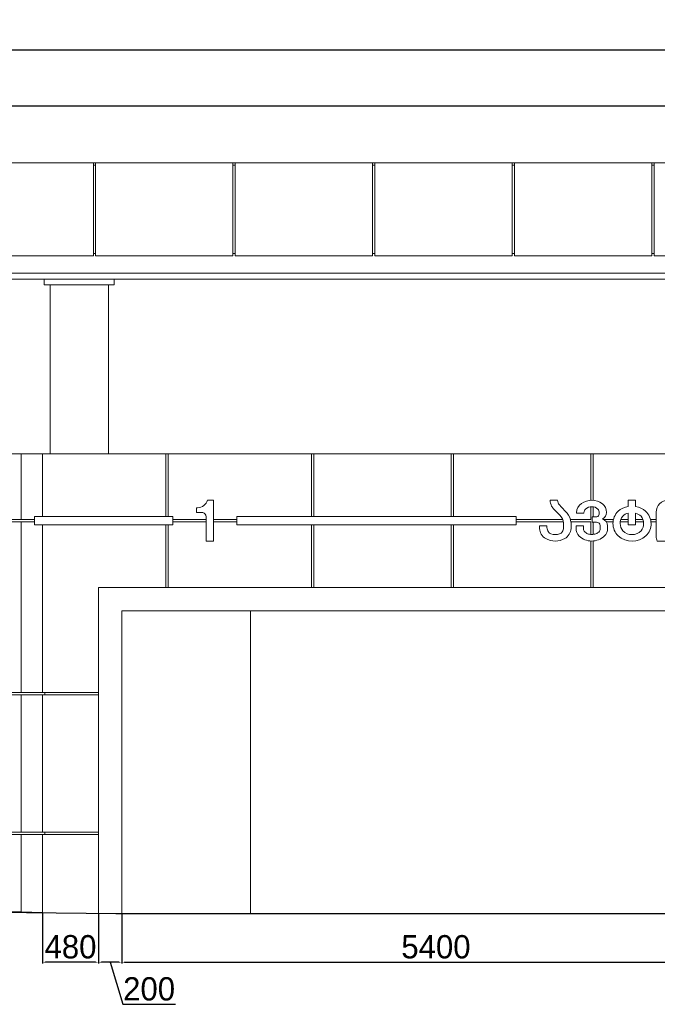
# Model space of a CAD drawing. Header units: feet. Extents: x 1820134 to 1866297, y 4865856 to 4906700.
# Tile 8 of 16: x 1851561 to 1857040, y 4865856 to 4874313. Entities that reach past the tile are written whole.
import ezdxf

# ---------------------------------------------------------------- set-up
doc = ezdxf.new("R2010")
doc.units = ezdxf.units.FT
doc.header["$MEASUREMENT"] = 0
doc.header["$PDMODE"] = 98
doc.header["$PDSIZE"] = 0.3
doc.dimstyles.new('ISO-25', dxfattribs={"dimscale": 15, "dimtxt": 20, "dimasz": 2.5, "dimexe": 1.25, "dimexo": 0.625, "dimgap": 3, "dimtad": 1, "dimdec": 0, "dimtxsty": 'Standard', "dimcen": 2.5, "dimadec": 0, "dimazin": 0, "dimtfac": 1, "dimtdec": 0, "dimtmove": 0, "dimatfit": 3, "dimfxl": 1.25, "dimarcsym": 0})

# ---------------------------------------------------------------- blocks, each defined once
blk = doc.blocks.new('A$C99034ce4')
at = {"color": 0, "linetype": 'Continuous', "lineweight": 0, "extrusion": (0, 1, 0)}
for p, q in [((-25558.2, 32925.8), (-24378.2, 32925.8)), ((-24378.2, 32125.8), (-24378.2, 32925.8)), ((-24358.2, 32925.8), (-24378.2, 32925.8)), ((-24378.2, 32905.8), (-24358.2, 32905.8)), ((-24358.2, 32925.8), (-24358.2, 32125.8)), ((-24358.2, 32925.8), (-23178.2, 32925.8)), ((-23178.2, 32125.8), (-23178.2, 32925.8)), ((-23178.2, 32925.8), (-23158.2, 32925.8)), ((-23178.2, 32905.8), (-23158.2, 32905.8)), ((-23158.2, 32125.8), (-23158.2, 32925.8)), ((-21978.2, 32925.8), (-23158.2, 32925.8)), ((-21978.2, 32925.8), (-21978.2, 32125.8)), ((-21978.2, 32925.8), (-21958.2, 32925.8)), ((-21958.2, 32905.8), (-21978.2, 32905.8)), ((-21958.2, 32125.8), (-21958.2, 32925.8)), ((-20778.2, 32925.8), (-21958.2, 32925.8)), ((-20778.2, 32925.8), (-20778.2, 32125.8)), ((-20778.2, 32925.8), (-20758.2, 32925.8)), ((-20758.2, 32905.8), (-20778.2, 32905.8)), ((-20758.2, 32125.8), (-20758.2, 32925.8)), ((-19578.2, 32925.8), (-20758.2, 32925.8)), ((-19578.2, 32925.8), (-19578.2, 32125.8)), ((-19558.2, 32925.8), (-19578.2, 32925.8)), ((-19558.2, 32905.8), (-19578.2, 32905.8)), ((-19558.2, 32925.8), (-19558.2, 32125.8)), ((-19558.2, 32925.8), (-18378.2, 32925.8)), ((-24358.2, 32145.8), (-24378.2, 32145.8)), ((-23158.2, 32145.8), (-23178.2, 32145.8)), ((-21978.2, 32145.8), (-21958.2, 32145.8)), ((-20778.2, 32145.8), (-20758.2, 32145.8)), ((-19558.2, 32145.8), (-19578.2, 32145.8)), ((-24378.2, 32125.8), (-25558.2, 32125.8)), ((-23178.2, 32125.8), (-24358.2, 32125.8)), ((-23158.2, 32125.8), (-21978.2, 32125.8)), ((-21958.2, 32125.8), (-20778.2, 32125.8)), ((-20758.2, 32125.8), (-19578.2, 32125.8)), ((-18378.2, 32125.8), (-19558.2, 32125.8)), ((-11368.2, 31975.8), (-52991.1, 31975.8)), ((-11368.2, 31975.8), (-52991.1, 31975.8)), ((-52991.1, 31925.8), (-11368.2, 31925.8)), ((-24799.3, 31925.8), (-24799.3, 31875.8)), ((-24199.3, 31925.8), (-24199.3, 31875.8)), ((-24799.3, 31875.8), (-24199.3, 31875.8)), ((-24749.3, 31875.8), (-24749.3, 30425.8)), ((-24249.3, 30425.8), (-24249.3, 31875.8)), ((-25011, 30425.8), (-25836.6, 30425.8)), ((-25011, 30425.8), (-24997, 30425.8)), ((-24814.3, 30425.8), (-24997, 30425.8)), ((-24997, 30425.8), (-24997, 29860.8)), ((-24814.3, 30425.8), (-23754.1, 30425.8)), ((-24814.3, 29885.8), (-24814.3, 30425.8)), ((-23754.1, 29885.8), (-23754.1, 30425.8)), ((-23734.1, 30425.8), (-23754.1, 30425.8)), ((-23734.1, 29885.8), (-23734.1, 30425.8)), ((-22503.7, 30425.8), (-23734.1, 30425.8)), ((-22503.7, 29885.8), (-22503.7, 30425.8)), ((-22483.7, 30425.8), (-22503.7, 30425.8)), ((-22483.7, 30425.8), (-22483.7, 29885.8)), ((-22483.7, 30425.8), (-21303.7, 30425.8)), ((-21303.7, 29885.8), (-21303.7, 30425.8)), ((-21283.7, 30425.8), (-21303.7, 30425.8)), ((-21283.7, 30425.8), (-20103.7, 30425.8)), ((-21283.7, 30425.8), (-21283.7, 29885.8)), ((-20103.7, 30025.6), (-20103.7, 30425.8)), ((-20083.7, 30425.8), (-20103.7, 30425.8)), ((-20083.7, 30425.8), (-20083.7, 30025.7)), ((-20083.7, 30425.8), (-18954.1, 30425.8)), ((-23345.3, 30025.8), (-23397.5, 30025.8)), ((-23345.3, 29675.8), (-23345.3, 30025.8)), ((-20388.8, 30025.8), (-20452.3, 30025.8)), ((-19718.9, 30025.8), (-19782.8, 30025.8)), ((-19782.8, 30025.8), (-19782.8, 29972.1)), ((-19718.9, 29972.1), (-19718.9, 30025.8)), ((-23482.4, 29961.9), (-23492.9, 29961.9)), ((-23492.9, 29961.9), (-23492.9, 29920.1)), ((-20103.7, 29860.8), (-20103.7, 29970.2)), ((-20083.7, 29970), (-20083.7, 29884.7)), ((-25836.6, 29860.8), (-25011, 29860.8)), ((-24997, 29860.8), (-25011, 29860.8)), ((-24997, 29860.8), (-24884.3, 29860.8)), ((-24884.3, 29885.8), (-24884.3, 29815.8)), ((-24884.3, 29885.8), (-23694.1, 29885.8)), ((-23694.1, 29885.8), (-23694.1, 29815.8)), ((-23694.1, 29860.8), (-23408, 29860.8)), ((-23492.9, 29920.1), (-23438, 29920.1)), ((-23408, 29884.8), (-23408, 29675.8)), ((-23345.3, 29860.8), (-23144.1, 29860.8)), ((-23144.1, 29815.8), (-23144.1, 29885.8)), ((-23144.1, 29885.8), (-20744.1, 29885.8)), ((-20744.1, 29885.8), (-20744.1, 29815.8)), ((-20744.1, 29860.8), (-20344.7, 29860.8)), ((-20278.3, 29860.8), (-20103.7, 29860.8)), ((-20226.7, 29919.3), (-20226.7, 29914.9)), ((-20226.7, 29914.9), (-20162.8, 29914.9)), ((-20162.8, 29914.9), (-20162.8, 29919.3)), ((-20051.7, 29884.7), (-20093.3, 29884.7)), ((-20093.3, 29884.7), (-20093.3, 29838)), ((-20032.8, 29919.3), (-20032.8, 29906.2)), ((-19991.7, 29860.8), (-19909.2, 29860.8)), ((-19846, 29860.8), (-19782.8, 29860.8)), ((-19782.8, 29914.3), (-19782.8, 29814.7)), ((-19718.9, 29814.7), (-19718.9, 29913.9)), ((-19718.9, 29860.8), (-19655.5, 29860.8)), ((-19590.3, 29860.8), (-19542.1, 29860.8)), ((-19542.1, 29924.9), (-19542.1, 29715.3)), ((-25011, 29840.8), (-25836.6, 29840.8)), ((-25011, 29840.8), (-24997, 29840.8)), ((-24884.3, 29840.8), (-24997, 29840.8)), ((-24997, 29840.8), (-24997, 28375.8)), ((-23694.1, 29815.8), (-24884.3, 29815.8)), ((-24814.3, 28375.8), (-24814.3, 29815.8)), ((-23754.1, 29275.8), (-23754.1, 29815.8)), ((-23734.1, 29275.8), (-23734.1, 29815.8)), ((-23694.1, 29840.8), (-23408, 29840.8)), ((-23345.3, 29840.8), (-23144.1, 29840.8)), ((-20744.1, 29815.8), (-23144.1, 29815.8)), ((-22503.7, 29275.8), (-22503.7, 29815.8)), ((-22483.7, 29815.8), (-22483.7, 29275.8)), ((-21303.7, 29275.8), (-21303.7, 29815.8)), ((-21283.7, 29815.8), (-21283.7, 29275.8)), ((-20744.1, 29840.8), (-20338.8, 29840.8)), ((-20480.6, 29805.7), (-20544.1, 29805.7)), ((-20544.1, 29805.7), (-20544.1, 29783.6)), ((-20480.6, 29792), (-20480.6, 29805.7)), ((-20337.3, 29830.6), (-20337.3, 29792)), ((-20274.3, 29840.8), (-20103.7, 29840.8)), ((-20273.8, 29783.6), (-20273.8, 29837)), ((-20166.8, 29806.2), (-20230.7, 29806.2)), ((-20230.7, 29806.2), (-20230.7, 29784.4)), ((-20166.8, 29784.4), (-20166.8, 29806.2)), ((-20103.7, 29732.9), (-20103.7, 29840.8)), ((-20093.3, 29838), (-20055.2, 29838)), ((-20083.7, 29838), (-20083.7, 29733.4)), ((-20022.9, 29807.9), (-20022.9, 29784.4)), ((-19970.8, 29840.8), (-19912.6, 29840.8)), ((-19959, 29784.4), (-19959, 29806)), ((-19850.8, 29840.8), (-19782.8, 29840.8)), ((-19782.8, 29814.7), (-19718.9, 29814.7)), ((-19718.9, 29840.8), (-19650.8, 29840.8)), ((-19586.6, 29840.8), (-19542.1, 29840.8)), ((-23408, 29675.8), (-23345.3, 29675.8)), ((-20103.7, 29275.8), (-20103.7, 29676)), ((-20083.7, 29676.3), (-20083.7, 29275.8)), ((-19532.2, 29675.8), (-19468.3, 29675.8)), ((-24334.3, 26477.7), (-24334.3, 29275.8)), ((-18533.8, 29275.8), (-24334.3, 29275.8)), ((-24134.3, 26475.8), (-24134.3, 29075.8)), ((-18733.8, 29075.8), (-24134.3, 29075.8)), ((-23028.3, 26475.8), (-23028.3, 29075.8)), ((-25836.6, 28375.8), (-25011, 28375.8)), ((-25011, 28355.8), (-25836.6, 28355.8)), ((-24997, 28375.8), (-25011, 28375.8)), ((-25011, 28355.8), (-24997, 28355.8)), ((-24997, 28375.8), (-24814.3, 28375.8)), ((-24814.3, 28355.8), (-24997, 28355.8)), ((-24997, 28355.8), (-24997, 27175.8)), ((-24814.3, 28375.8), (-24334.3, 28375.8)), ((-24334.3, 28355.8), (-24814.3, 28355.8)), ((-24814.3, 27175.8), (-24814.3, 28355.8)), ((-24794.3, 28355.8), (-24794.3, 28375.8)), ((-25836.6, 27175.8), (-25011, 27175.8)), ((-25011, 27155.8), (-25836.6, 27155.8)), ((-24997, 27175.8), (-25011, 27175.8)), ((-25011, 27155.8), (-24997, 27155.8)), ((-24997, 27175.8), (-24814.3, 27175.8)), ((-24814.3, 27155.8), (-24997, 27155.8)), ((-24997, 27155.8), (-24997, 26489.5)), ((-24814.3, 27175.8), (-24334.3, 27175.8)), ((-24334.3, 27155.8), (-24814.3, 27155.8)), ((-24814.3, 26483.4), (-24814.3, 27155.8)), ((-24794.3, 27155.8), (-24794.3, 27175.8)), ((-25836.6, 26508.1), (-25011, 26489.8)), ((-25011, 26489.8), (-24997, 26489.8)), ((-24997, 26489.5), (-24814.3, 26485.4))]:
    blk.add_line(p, q, dxfattribs=at)
at = {"lineweight": 30}
blk.add_lwpolyline([(-56192.9, 26825.8), (-53333.5, 26825.8), (-46487.5, 26725.8), (-24184.3, 26475.8), (-10274.6, 26475.8)], dxfattribs=at)
at = {"color": 0, "linetype": 'Continuous', "lineweight": 0, "extrusion": (0, 0, -1)}
for centre, radius, start, end in [((23482.4, 30050.2), 88.3, 195.97865, 270), ((20328.5, 30026.9), 60.3, 318.39594, 359.0027), ((18938.7, 31271.1), 1925.7, 315.60713, 318.1715), ((20120.8, 29919.3), 42, 0, 48.57767), ((20096.6, 29892), 78.5, 48.57767, 90.87936), ((20092.5, 29899.7), 70.8, 87.59234, 134.43333), ((20078.8, 29921.4), 46.1, 141.22618, 182.64423), ((23443.7, 29884.8), 35.7, 99.14784, 180), ((20447.6, 29819.7), 110.8, 134.88793, 174.37909), ((20053.9, 29905.7), 21.2, 178.68096, 263.82527), ((19765.5, 29831), 85.8, 356.85085, 42.50862), ((19770.1, 29836.9), 78.4, 41.61473, 80.688), ((19740.7, 29814), 102.2, 102.30031, 132.5188), ((19743.8, 29829.6), 93.7, 140.36854, 181.59798), ((20404.3, 29795.7), 76.3, 327.25135, 357.2194), ((20402.7, 29792), 65.3, 180, 215.10505), ((20120.6, 29785.2), 46.2, 300.64233, 358.92892), ((20053.2, 29807.8), 30.2, 86.17582, 179.86542), ((20064.9, 29782.7), 42, 177.73026, 242.21438), ((19750, 29827.9), 101.3, 320.50477, 359.0943), ((19751.1, 29824.9), 101, 178.82251, 217.14053), ((20432.8, 29777.4), 42.5, 288.0505, 327.25135), ((20409.4, 29849.3), 118.1, 251.9495, 288.0505), ((20387.1, 29781), 46.3, 215.10505, 251.9495), ((20108.1, 29795.6), 61.7, 277.44705, 305.75889), ((20096.3, 29846.5), 113.8, 260.00598, 279.99402), ((20084.7, 29806.6), 72.6, 237.21386, 263.56908), ((19751.9, 29835.3), 104.7, 268.48379, 316.68824), ((19749, 29839.9), 109.2, 224.07584, 270.07954)]:
    blk.add_arc(centre, radius, start, end, dxfattribs=at)
at = {"color": 0, "linetype": 'Continuous', "lineweight": 0}
for centre, radius, start, end in [((-20353.6, 30023.1), 98.7, 178.40989, 208.71003), ((-20094.7, 29867.5), 158.3, 90.25222, 124.26271), ((-20091.2, 29881.9), 144, 52.83896, 91.67541), ((-19441.1, 29924.9), 101, 90, 180), ((-20355.9, 30022.2), 96.3, 208.9002, 223.50134), ((-18345.3, 31930.2), 2868.1, 223.50134, 225.11207), ((-20130.1, 29918.1), 96.6, 123.80888, 179.25856), ((-20057.7, 29925.6), 89, 357.29082, 53.03872), ((-19767.7, 29828.2), 144.7, 95.99832, 134.36672), ((-19740.7, 29814), 159.6, 47.4812, 82.15791), ((-20419, 29821.9), 145.9, 39.44197, 44.39287), ((-20419, 29821.9), 145.9, 5.93238, 39.44197), ((-20033.3, 29922.9), 64.4, 298.49367, 358.6635), ((-20027.5, 29802.4), 68.6, 3.01837, 68.6406), ((-19765.6, 29826), 147.8, 134.36672, 225.63328), ((-19731.2, 29824.4), 145.5, 314.36672, 47.4812), ((-20441.2, 29787.1), 102.9, 181.93395, 240.80546), ((-20378, 29788.3), 104.3, 299.19454, 357.40305), ((-20130.2, 29788.6), 100.6, 182.38596, 223.96049), ((-20054, 29786.6), 95, 314.4244, 358.66419), ((-20409.3, 29844.2), 168.4, 240.80546, 299.19454), ((-20106.2, 29811.7), 133.9, 223.96049, 248.89181), ((-20095.8, 29838.6), 162.8, 248.89181, 291.10819), ((-20089.8, 29823.1), 146.1, 291.10819, 314.4244), ((-19749.2, 29859.1), 183.3, 229.21317, 310.78683), ((-19447.8, 29718), 94.3, 181.63233, 206.56312)]:
    blk.add_arc(centre, radius, start, end, dxfattribs=at)
blk = doc.blocks.new('*D5325')
at = {"color": 0, "lineweight": -2, "transparency": 16777216}
for p, q in [((1852237.7, 4866630.4), (1852237.7, 4866204.7)), ((1852437.7, 4866628.6), (1852437.7, 4866204.7)), ((1852412.7, 4866217.2), (1852262.7, 4866217.2)), ((1852337.7, 4866217.2), (1852446.2, 4865855.6)), ((1852446.2, 4865855.6), (1852900.1, 4865855.6))]:
    blk.add_line(p, q, dxfattribs=at)
at = {"color": 0, "lineweight": 5, "transparency": 16777216}
for points in [[(1852262.7, 4866221.4), (1852262.7, 4866213.1), (1852237.7, 4866217.2)], [(1852412.7, 4866221.4), (1852412.7, 4866213.1), (1852437.7, 4866217.2)]]:
    blk.add_solid(points, dxfattribs=at)
at = {"layer": 'Defpoints', "color": 0, "lineweight": 5, "transparency": 16777216}
for p in [(1852237.7, 4866636.7), (1852437.7, 4866634.9), (1852237.7, 4866217.2)]:
    blk.add_point(p, dxfattribs=at)
at = {"color": 0, "lineweight": 5, "transparency": 16777216, "insert": (1852673.2, 4865987), "char_height": 200, "attachment_point": 5}
blk.add_mtext('200', dxfattribs=at)
blk = doc.blocks.new('*D5326')
at = {"color": 0, "lineweight": -2, "transparency": 16777216}
for p, q in [((1851757.7, 4866636.2), (1851757.7, 4866204.7)), ((1852237.7, 4866630.4), (1852237.7, 4866204.7)), ((1852212.7, 4866217.2), (1851782.7, 4866217.2))]:
    blk.add_line(p, q, dxfattribs=at)
at = {"color": 0, "lineweight": 5, "transparency": 16777216}
for points in [[(1851782.7, 4866221.4), (1851782.7, 4866213.1), (1851757.7, 4866217.2)], [(1852212.7, 4866221.4), (1852212.7, 4866213.1), (1852237.7, 4866217.2)]]:
    blk.add_solid(points, dxfattribs=at)
at = {"layer": 'Defpoints', "color": 0, "lineweight": 5, "transparency": 16777216}
for p in [(1851757.7, 4866642.4), (1852237.7, 4866636.7), (1851757.7, 4866217.2)]:
    blk.add_point(p, dxfattribs=at)
at = {"color": 0, "lineweight": 5, "transparency": 16777216, "insert": (1851997.7, 4866348.6), "char_height": 200, "attachment_point": 5}
blk.add_mtext('480', dxfattribs=at)
blk = doc.blocks.new('*D5327')
at = {"color": 0, "lineweight": -2, "transparency": 16777216}
for p, q in [((1852437.7, 4866628.6), (1852437.7, 4866204.7)), ((1857837.8, 4866628.6), (1857837.8, 4866204.7)), ((1852462.7, 4866217.2), (1857812.8, 4866217.2))]:
    blk.add_line(p, q, dxfattribs=at)
at = {"color": 0, "lineweight": 5, "transparency": 16777216}
for points in [[(1852462.7, 4866221.4), (1852462.7, 4866213.1), (1852437.7, 4866217.2)], [(1857812.8, 4866221.4), (1857812.8, 4866213.1), (1857837.8, 4866217.2)]]:
    blk.add_solid(points, dxfattribs=at)
at = {"layer": 'Defpoints', "color": 0, "lineweight": 5, "transparency": 16777216}
for p in [(1852437.7, 4866634.9), (1857837.8, 4866634.9), (1857837.8, 4866217.2)]:
    blk.add_point(p, dxfattribs=at)
at = {"color": 0, "lineweight": 5, "transparency": 16777216, "insert": (1855137.7, 4866348.6), "char_height": 200, "attachment_point": 5}
blk.add_mtext('5400', dxfattribs=at)
blk = doc.blocks.new('*D5333')
at = {"color": 0, "lineweight": -2, "transparency": 16777216}
for p, q in [((1823481, 4873090.1), (1823481, 4874062.8)), ((1865275.9, 4874050.3), (1823506, 4874050.3)), ((1865300.9, 4873091.1), (1865300.9, 4874062.8))]:
    blk.add_line(p, q, dxfattribs=at)
at = {"color": 0, "lineweight": 5, "transparency": 16777216}
for points in [[(1823506, 4874054.5), (1823506, 4874046.1), (1823481, 4874050.3)], [(1865275.9, 4874054.5), (1865275.9, 4874046.1), (1865300.9, 4874050.3)]]:
    blk.add_solid(points, dxfattribs=at)
at = {"layer": 'Defpoints', "color": 0, "lineweight": 5, "transparency": 16777216}
for p in [(1823481, 4874050.3), (1823481, 4873083.8), (1865300.9, 4873084.9)]:
    blk.add_point(p, dxfattribs=at)
at = {"color": 0, "lineweight": 5, "transparency": 16777216, "insert": (1844390.9, 4874181.7), "char_height": 200, "attachment_point": 5}
blk.add_mtext('41800', dxfattribs=at)
blk = doc.blocks.new('*D5338')
at = {"color": 0, "lineweight": -2, "transparency": 16777216}
for p, q in [((1827381, 4872390.5), (1827381, 4873584.3)), ((1827406, 4873571.8), (1865275.9, 4873571.8)), ((1865300.9, 4873091.1), (1865300.9, 4873584.3))]:
    blk.add_line(p, q, dxfattribs=at)
at = {"color": 0, "lineweight": 5, "transparency": 16777216}
for points in [[(1827406, 4873575.9), (1827406, 4873567.6), (1827381, 4873571.8)], [(1865275.9, 4873575.9), (1865275.9, 4873567.6), (1865300.9, 4873571.8)]]:
    blk.add_solid(points, dxfattribs=at)
at = {"layer": 'Defpoints', "color": 0, "lineweight": 5, "transparency": 16777216}
for p in [(1865300.9, 4873571.8), (1865300.9, 4873084.9), (1827381, 4872384.3)]:
    blk.add_point(p, dxfattribs=at)
at = {"color": 0, "lineweight": 5, "transparency": 16777216, "insert": (1846340.9, 4873703.3), "char_height": 200, "attachment_point": 5}
blk.add_mtext('37460', dxfattribs=at)

msp = doc.modelspace()

# ---------------------------------------------------------------- block references
msp.add_blockref('A$C99034ce4', (1876572.1, 4840159))

# ---------------------------------------------------------------- dimensions: what is measured, and where the dimension line sits
at = {"color": 1, "lineweight": 5}
for base, p1, p2, text, picture, middle in [((1823481, 4874050.3), (1865300.9, 4873084.9), (1823481, 4873083.8), '41800', '*D5333', (1844390.9, 4874181.7)), ((1865300.9, 4873571.8), (1827381, 4872384.3), (1865300.9, 4873084.9), '37460', '*D5338', (1846340.9, 4873703.3))]:
    dim = msp.add_linear_dim(base=base, p1=p1, p2=p2, text=text, dimstyle='ISO-25', override={"dimscale": 10, "dimtmove": 1}, dxfattribs=at)
    dim.commit()
    dim.dimension.update_dxf_attribs({"geometry": picture, "text_midpoint": middle})
for base, p1, p2, picture, middle in [((1851757.7, 4866217.2), (1852237.7, 4866636.7), (1851757.7, 4866642.4), '*D5326', (1851997.7, 4866348.6)), ((1852237.7, 4866217.2), (1852437.7, 4866634.9), (1852237.7, 4866636.7), '*D5325', (1852476.2, 4865987)), ((1857837.8, 4866217.2), (1852437.7, 4866634.9), (1857837.8, 4866634.9), '*D5327', (1855137.7, 4866348.6))]:
    dim = msp.add_linear_dim(base=base, p1=p1, p2=p2, dimstyle='ISO-25', override={"dimscale": 10, "dimtmove": 1}, dxfattribs=at)
    dim.commit()
    dim.dimension.update_dxf_attribs({"geometry": picture, "text_midpoint": middle})

doc.saveas('drawing.dxf')
